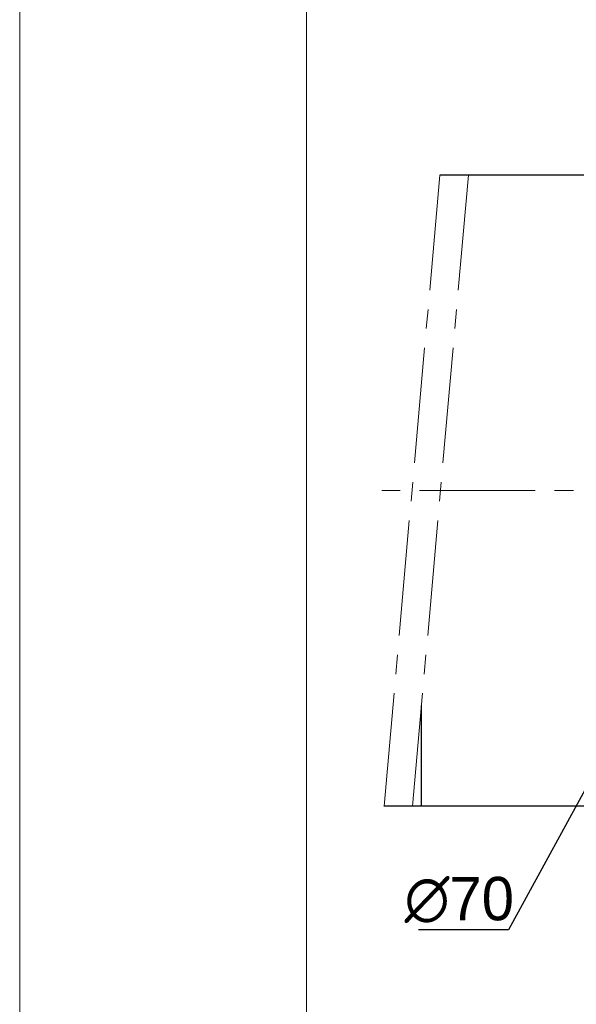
# Model space of a CAD drawing. Header units: millimetres. Extents: x 1356 to 1857, y 1014 to 1368.
# Tile 2 of 9: x 1357 to 1414, y 1195 to 1297. Entities that reach past the tile are written whole.
import ezdxf

# ---------------------------------------------------------------- set-up
doc = ezdxf.new("R2010")
doc.units = ezdxf.units.MM
doc.header["$PDSIZE"] = -5
doc.linetypes.add('点画线', pattern=[18, 12, -2, 2, -2])
doc.layers.get('0').update_dxf_attribs({"lineweight": 18})
doc.layers.get('Defpoints').update_dxf_attribs({"lineweight": 18})
for name, color, linetype, lineweight in [('7中心线层', 7, '点画线', 18), ('尺寸线层', 3, 'Continuous', 18), ('粗实线', 7, 'Continuous', 50)]:
    doc.layers.add(name, color=color, linetype=linetype, lineweight=lineweight)
doc.styles.add('工程字', font='txt')
doc.dimstyles.new('副本 ISO-25', dxfattribs={"dimtxt": 4.5, "dimasz": 2.5, "dimexe": 1.25, "dimexo": 0.625, "dimtad": 1, "dimtxsty": '工程字', "dimcen": 2.5, "dimdle": 5, "dimadec": 0, "dimazin": 0, "dimtfac": 1, "dimtmove": 0, "dimatfit": 3, "dimfxl": 1, "dimtolj": 1, "dimarcsym": 0})

# ---------------------------------------------------------------- blocks, each defined once
blk = doc.blocks.new('*D90')
at = {"layer": 'Defpoints', "color": 0, "lineweight": -2}
for p in [(1477.02, 1276.96), (1468.54, 1268.47), (1490.4, 1259.32), (1394.12, 1247.97), (1482.03, 1247.97)]:
    blk.add_point(p, dxfattribs=at)
at = {"layer": '尺寸线层', "color": 0, "lineweight": -2}
for p, q in [((1477.47, 1277.4), (1479.93, 1279.86)), ((1482.66, 1247.97), (1493.14, 1247.97))]:
    blk.add_line(p, q, dxfattribs=at)
blk.add_arc((1448.03, 1247.97), 43.86, 3.2664, 41.7336, dxfattribs=at)
for points in [[(1481.07, 1277.45), (1480.46, 1276.88), (1479.05, 1278.98)], [(1491.4, 1250.45), (1492.24, 1250.48), (1491.89, 1247.97)]]:
    blk.add_solid(points, dxfattribs=at)
at = {"layer": '尺寸线层', "color": 0, "insert": (1491.21, 1265.85), "char_height": 4.5, "attachment_point": 5, "rotation": 292.5, "style": '工程字'}
blk.add_mtext('\\A1;45%%d', dxfattribs=at)
blk = doc.blocks.new('*D91')
at = {"layer": 'Defpoints', "color": 0, "lineweight": -2}
for p in [(1394.12, 1247.97), (1482.03, 1247.97), (1468.54, 1227.46), (1486.04, 1226.03), (1477.02, 1218.98)]:
    blk.add_point(p, dxfattribs=at)
at = {"layer": '尺寸线层', "color": 0, "lineweight": -2}
for p, q in [((1482.66, 1247.97), (1493.17, 1247.97)), ((1477.47, 1218.53), (1479.95, 1216.05))]:
    blk.add_line(p, q, dxfattribs=at)
blk.add_arc((1448.03, 1247.97), 43.88, 318.2646, 356.7354, dxfattribs=at)
for points in [[(1492.26, 1245.46), (1491.43, 1245.48), (1491.92, 1247.97)], [(1480.48, 1219.04), (1481.08, 1218.47), (1479.06, 1216.94)]]:
    blk.add_solid(points, dxfattribs=at)
at = {"layer": '尺寸线层', "color": 0, "insert": (1485.92, 1232.27), "char_height": 4.5, "attachment_point": 5, "rotation": 67.5, "style": '工程字'}
blk.add_mtext('\\A1;45%%d', dxfattribs=at)

msp = doc.modelspace()

# ---------------------------------------------------------------- linework, layer by layer
for points in [[(1356.5028, 1014.3887), (1857.1809, 1014.3887), (1857.1809, 1368.4396), (1356.5028, 1368.4396)], [(1386.3051, 1020.3491), (1851.2204, 1020.3491), (1851.2204, 1362.4792), (1386.3051, 1362.4792)]]:
    msp.add_lwpolyline(points, close=True)
at = {"layer": '7中心线层'}
for p, q in [((1400.1476, 1280.7166), (1394.3448, 1215.2166)), ((1403.113, 1280.7166), (1397.3102, 1215.2166)), ((1482.0335, 1247.9666), (1394.12, 1247.9666))]:
    msp.add_line(p, q, dxfattribs=at)
at = {"layer": '粗实线', "linetype": 'Continuous', "lineweight": 30}
for p, q in [((1416.0335, 1280.7166), (1400.1476, 1280.7166)), ((1398.2339, 1215.2166), (1398.2339, 1225.6429)), ((1398.2339, 1215.2166), (1394.331, 1215.2166)), ((1416.0335, 1215.2166), (1398.2339, 1215.2166))]:
    msp.add_line(p, q, dxfattribs=at)

# ---------------------------------------------------------------- texts
at = {"layer": '尺寸线层', "insert": (1402.16, 1205.4592), "char_height": 4.5, "attachment_point": 5, "style": '工程字'}
msp.add_mtext('\\A1;∅70', dxfattribs=at)

# ---------------------------------------------------------------- dimensions: what is measured, and where the dimension line sits
at = {"layer": '尺寸线层'}
dim = msp.add_angular_dim_2l(base=(1490.397, 1259.3179), line1=((1468.5396, 1268.4727), (1477.0249, 1276.958)), line2=((1482.0335, 1247.9666), (1394.12, 1247.9666)), dimstyle='副本 ISO-25', override={"dimtxsty": '工程字'}, dxfattribs=at)
dim.commit()
dim.dimension.update_dxf_attribs({"geometry": '*D90', "text_midpoint": (1491.2091, 1265.8506)})
dim = msp.add_angular_dim_2l(base=(1486.037, 1226.0253), line1=((1468.5396, 1227.4605), (1477.0249, 1218.9753)), line2=((1482.0335, 1247.9666), (1394.12, 1247.9666)), dimstyle='副本 ISO-25', dxfattribs=at)
dim.commit()
dim.dimension.update_dxf_attribs({"geometry": '*D91', "text_midpoint": (1485.9196, 1232.2737)})

# ---------------------------------------------------------------- leaders
msp.add_leader([(1420.4301, 1226.4479), (1407.2631, 1202.3751), (1397.9331, 1202.3751)], dimstyle='副本 ISO-25', override={"dimgap": 0.625, "dimtad": 0}, dxfattribs=at)

doc.saveas('drawing.dxf')
